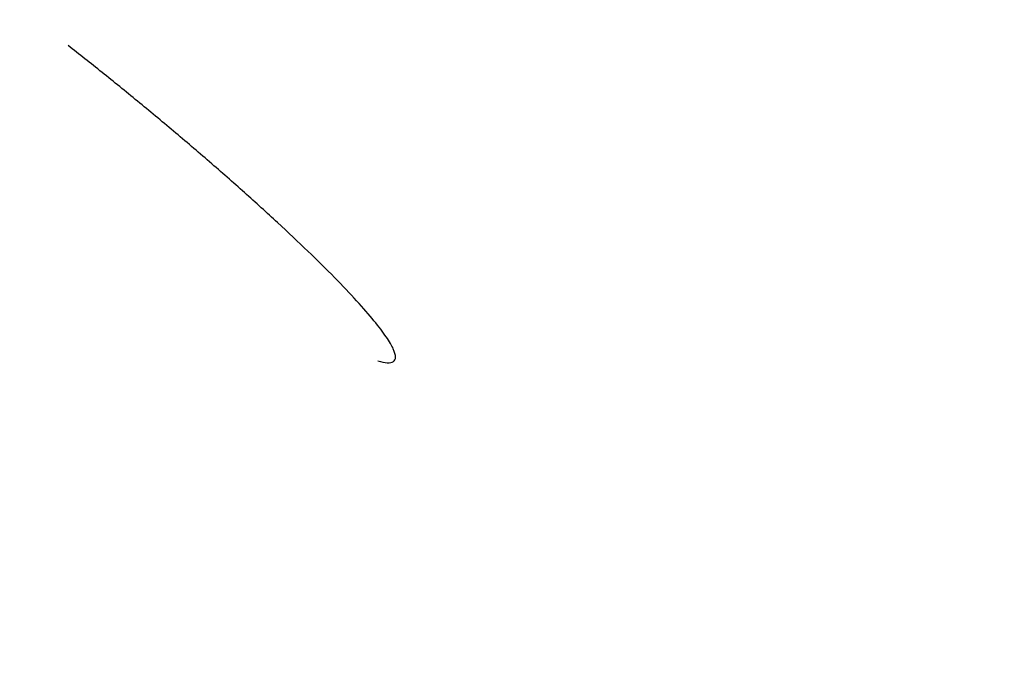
# Model space of a CAD drawing. Header units: millimetres. Extents: x -291 to 291, y -234 to 334.
# Tile 205 of 256: x -197.5 to -192.79, y 207.84 to 210.92. Entities that reach past the tile are written whole.
import ezdxf

# ---------------------------------------------------------------- set-up
doc = ezdxf.new("R2010")
doc.units = ezdxf.units.MM
doc.layers.add('Layer 01', color=7, linetype='Continuous', true_color=0x000000)

msp = doc.modelspace()

# ---------------------------------------------------------------- linework, layer by layer
at = {"layer": 'Layer 01', "color": 254, "true_color": 0xcad1ee}
for points in [[(-186.6662, 209.4015, 648.0576), (-193.6075, 216.2948, 648.9616), (-200.5489, 223.1882, 649.8657)], [(-201.9611, 222.0332, 647.8294), (-195.0198, 215.1398, 646.9254), (-188.0785, 208.2464, 646.0213)], [(-188.0755, 208.2424, 646.0745), (-195.0168, 215.1358, 646.9786), (-201.9582, 222.0292, 647.8827)]]:
    msp.add_open_spline(points, degree=2, dxfattribs=at)
for points, weights, degree in [([(-213.9327, 195.6167, 589.3085), (-208.2439, 202.1928, 587.3816), (-202.2033, 208.5041, 585.5251), (-195.8206, 214.5296, 583.7451)], [0.973000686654, 0.966759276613, 0.961351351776, 0.956776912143], 3), ([(-195.7848, 209.2867, 686.4489), (-195.0763, 209.0739, 683.7517), (-197.2679, 210.7966, 683.9777)], [1.00000006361, 0.581688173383, 1.00000022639], 2)]:
    msp.add_rational_spline(points, weights, degree=degree, dxfattribs=at)
for points, knots in [([(-216.7849, 208.8566, 5), (-216.7602, 208.8378, 5.1358), (-216.7356, 208.819, 5.2715), (-216.7109, 208.8002, 5.4073), (-200.5538, 196.4653, 94.3885), (-176.8467, 191.5521, 183.0276), (-160.6895, 179.2173, 272.0088)], [-274.850988, -274.850988, -274.850988, -274.850988, -274.433219, -274.433219, -274.433219, 0, 0, 0, 0]), ([(-184.6726, 158.6236, 272.6921), (-199.192, 172.5773, 183.6083), (-220.8377, 193.8871, 96.8382), (-235.3571, 207.8407, 7.7544), (-235.5067, 207.9845, 6.8363), (-235.6564, 208.1283, 5.9181), (-235.806, 208.2721, 5)], [0, 0, 0, 0, 274.59602, 274.59602, 274.59602, 277.419938, 277.419938, 277.419938, 277.419938])]:
    msp.add_open_spline(points, degree=3, knots=knots, dxfattribs=at)

doc.saveas('drawing.dxf')
